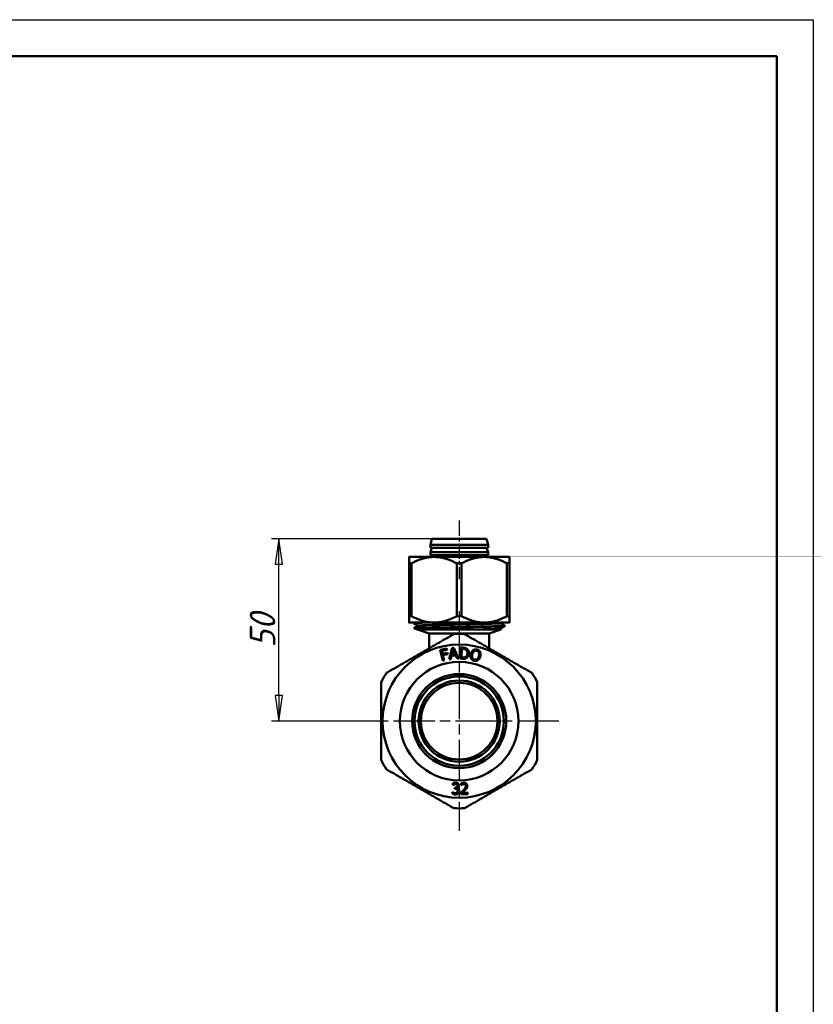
# Model space of a CAD drawing. Header units: millimetres. Extents: x -1022 to 2709, y -139 to 713.
# Tile 10 of 12: x 202 to 420, y 324 to 594. Entities that reach past the tile are written whole.
import ezdxf

# ---------------------------------------------------------------- set-up
doc = ezdxf.new("R2010")
doc.units = ezdxf.units.MM
doc.header["$LTSCALE"] = 2
doc.linetypes.add('CHAIN', pattern=[0.7087, 0.4724, -0.0591, 0.1181, -0.0591])
for name, color, linetype, lineweight in [('Видимые тонкие (ГОСТ)', 7, 'Continuous', 35), ('Видимый контур (ГОСТ)', 7, 'Continuous', 50), ('Кромка (ГОСТ)', 7, 'Continuous', 50), ('Маркер центра (ГОСТ)', 7, 'Continuous', 25), ('Осевая линия (ГОСТ)', 7, 'Continuous', 25), ('Размер (ГОСТ)', 7, 'Continuous', 25)]:
    doc.layers.add(name, color=color, linetype=linetype, lineweight=lineweight)
doc.styles.add('Обычный текст (ГОСТ)', font='GOST Common Italic.ttf')
doc.dimstyles.new('Обычный (ГОСТ)', dxfattribs={"dimscale": 2, "dimtxt": 3.5, "dimasz": 3.5, "dimexe": 1, "dimexo": 0, "dimgap": 0.5, "dimtad": 1, "dimrnd": 1e-08, "dimtxsty": 'Обычный текст (ГОСТ)', "dimblk": 'Filled-1', "dimcen": 0.09, "dimdle": 15, "dimclrd": 256, "dimclre": 256, "dimclrt": 256, "dimazin": 2, "dimtfac": 0.714286, "dimtdec": 3, "dimtmove": 0, "dimatfit": 3, "dimfxl": 1, "dimtolj": 1, "dimlwd": 25, "dimlwe": 25, "dimarcsym": 0})

# ---------------------------------------------------------------- blocks, each defined once
blk = doc.blocks.new('Рамки ГОСТ_ граница 297x210')
at = {"layer": 'Кромка (ГОСТ)', "lineweight": 25}
for p, q in [((0, 297), (210, 297)), ((210, 297), (210, 0))]:
    blk.add_line(p, q, dxfattribs=at)
at = {"layer": 'Кромка (ГОСТ)'}
for p, q in [((205, 292), (20, 292)), ((205, 5), (205, 292))]:
    blk.add_line(p, q, dxfattribs=at)
blk = doc.blocks.new('Filled-1')
at = {"color": 0}
for p, q in [((0, 0), (-1, 0.143)), ((-1, 0.143), (-1, -0.143)), ((-1, 0), (0, 0)), ((-1, -0.143), (0, 0))]:
    blk.add_line(p, q, dxfattribs=at)
at = {"color": 0, "flags": 128}
blk.add_lwpolyline([(-1, -0.143), (0, 0), (-1, 0.143), (-1, -0.143)], dxfattribs=at)
at = {"color": 0}
blk.add_solid([(-1, -0.143), (0, 0), (-1, 0.143), (-1, -0.143)], dxfattribs=at)
blk = doc.blocks.new('*D10')
at = {"layer": 'Defpoints', "color": 0, "linetype": 'Continuous', "transparency": 16777216}
for p in [(273.54, 451.77), (315.43, 451.77), (300.61, 401.77)]:
    blk.add_point(p, dxfattribs=at)
at = {"layer": 'Размер (ГОСТ)', "linetype": 'Continuous', "lineweight": 25, "transparency": 16777216}
for p, q in [((315.43, 451.77), (271.54, 451.77)), ((273.54, 408.77), (273.54, 444.77)), ((300.61, 401.77), (271.54, 401.77))]:
    blk.add_line(p, q, dxfattribs=at)
at = {"layer": 'Размер (ГОСТ)', "linetype": 'Continuous', "lineweight": 25, "transparency": 16777216, "xscale": 7, "yscale": 7, "zscale": 7}
for p, rotation in [((273.54, 451.77), 90), ((273.54, 401.77), 270)]:
    blk.add_blockref('Filled-1', p, dxfattribs=dict(at, rotation=rotation))
at = {"layer": 'Размер (ГОСТ)', "linetype": 'Continuous', "lineweight": 25, "transparency": 16777216, "insert": (265.54, 421.88), "char_height": 7, "attachment_point": 1, "rotation": 90, "style": 'Обычный текст (ГОСТ)'}
blk.add_mtext('\\A1;50', dxfattribs=at)

msp = doc.modelspace()

# ---------------------------------------------------------------- linework, layer by layer
at = {"layer": 'Видимые тонкие (ГОСТ)'}
for points, knots in [([(317.249, 428.774), (316.159, 428.75), (315.15, 428.727), (314.272, 428.703), (312.082, 428.644), (310.725, 428.586), (310.542, 428.527), (310.518, 428.519), (310.514, 428.511), (310.53, 428.504)], [47.6003121, 47.6003121, 47.6003121, 47.6003121, 47.8964787, 47.8964787, 47.8964787, 48.6346184, 48.6346184, 48.6346184, 48.7316178, 48.7316178, 48.7316178, 48.7316178]), ([(335.359, 428.022), (335.364, 428.02), (335.367, 428.017), (335.368, 428.015), (335.389, 427.958), (334.322, 427.902), (332.418, 427.845), (330.504, 427.788), (327.76, 427.731), (324.836, 427.674), (321.926, 427.618), (318.861, 427.561), (316.363, 427.504), (313.862, 427.448), (311.95, 427.391), (311.077, 427.334), (310.86, 427.32), (310.705, 427.306), (310.614, 427.292)], [45.5161618, 45.5161618, 45.5161618, 45.5161618, 45.545758, 45.545758, 45.545758, 46.2566342, 46.2566342, 46.2566342, 46.9709496, 46.9709496, 46.9709496, 47.6821291, 47.6821291, 47.6821291, 48.3939787, 48.3939787, 48.3939787, 48.5708469, 48.5708469, 48.5708469, 48.5708469]), ([(334.39, 428.754), (334.326, 428.721), (333.942, 428.688), (333.251, 428.655), (332.036, 428.597), (329.883, 428.539), (327.317, 428.481), (324.753, 428.424), (321.802, 428.366), (319.182, 428.308), (316.54, 428.25), (314.26, 428.191), (312.908, 428.133), (311.902, 428.09), (311.417, 428.046), (311.494, 428.003)], [45.5931162, 45.5931162, 45.5931162, 45.5931162, 46.0061373, 46.0061373, 46.0061373, 46.7325078, 46.7325078, 46.7325078, 47.458174, 47.458174, 47.458174, 48.1902462, 48.1902462, 48.1902462, 48.7347089, 48.7347089, 48.7347089, 48.7347089]), ([(334.394, 428.523), (334.422, 428.509), (334.394, 428.495), (334.306, 428.481), (333.937, 428.424), (332.532, 428.366), (330.432, 428.308), (328.314, 428.25), (325.509, 428.191), (322.712, 428.133), (319.924, 428.075), (317.17, 428.017), (315.129, 427.959), (313.094, 427.901), (311.787, 427.843), (311.529, 427.785), (311.511, 427.78), (311.497, 427.776), (311.49, 427.772)], [45.5130707, 45.5130707, 45.5130707, 45.5130707, 45.6863489, 45.6863489, 45.6863489, 46.412015, 46.412015, 46.412015, 47.1440872, 47.1440872, 47.1440872, 47.8738945, 47.8738945, 47.8738945, 48.6017644, 48.6017644, 48.6017644, 48.6546634, 48.6546634, 48.6546634, 48.6546634]), ([(334.331, 428.638), (334.328, 428.583), (333.373, 428.527), (331.673, 428.472), (329.901, 428.414), (327.335, 428.356), (324.606, 428.298), (321.851, 428.239), (318.954, 428.181), (316.636, 428.122), (314.325, 428.064), (312.61, 428.006), (311.917, 427.948), (311.677, 427.928), (311.56, 427.908), (311.562, 427.887)], [45.5530935, 45.5530935, 45.5530935, 45.5530935, 46.2504903, 46.2504903, 46.2504903, 46.9774306, 46.9774306, 46.9774306, 47.7109637, 47.7109637, 47.7109637, 48.4421911, 48.4421911, 48.4421911, 48.6946861, 48.6946861, 48.6946861, 48.6946861]), ([(335.351, 427.753), (335.302, 427.727), (335.034, 427.701), (334.548, 427.674), (333.495, 427.618), (331.43, 427.561), (328.837, 427.504), (326.241, 427.448), (323.139, 427.391), (320.261, 427.334), (319.546, 427.32), (318.844, 427.306), (318.168, 427.292)], [51.8732104, 51.8732104, 51.8732104, 51.8732104, 52.2016992, 52.2016992, 52.2016992, 52.9128787, 52.9128787, 52.9128787, 53.6247283, 53.6247283, 53.6247283, 53.8015965, 53.8015965, 53.8015965, 53.8015965]), ([(334.398, 427.252), (334.289, 427.197), (333.25, 427.142), (331.501, 427.088), (329.955, 427.039), (327.871, 426.991), (325.612, 426.942)], [51.8763016, 51.8763016, 51.8763016, 51.8763016, 52.5643637, 52.5643637, 52.5643637, 53.1721929, 53.1721929, 53.1721929, 53.1721929]), ([(334.325, 427.137), (334.327, 427.116), (334.204, 427.096), (333.954, 427.075), (333.305, 427.022), (331.804, 426.968), (329.767, 426.915)], [51.83627878, 51.83627878, 51.83627878, 51.83627878, 52.0944502, 52.0944502, 52.0944502, 52.76464206, 52.76464206, 52.76464206, 52.76464206])]:
    msp.add_open_spline(points, degree=3, knots=knots, dxfattribs=at)
for points in [[(310.538, 428.774), (310.537, 428.774), (310.536, 428.773), (310.535, 428.773)], [(334.394, 427.021), (334.444, 426.995), (334.29, 426.969), (333.93, 426.942)]]:
    msp.add_open_spline(points, degree=3, dxfattribs=at)
at = {"layer": 'Видимый контур (ГОСТ)'}
for p, q in [((315.429, 451.774), (315.043, 450.074)), ((315.429, 451.774), (330.458, 451.774)), ((330.458, 451.774), (330.845, 450.074)), ((315.043, 450.074), (330.845, 450.074)), ((315.043, 450.074), (315.043, 449.274)), ((315.043, 449.274), (330.845, 449.274)), ((315.429, 449.274), (315.043, 448.074)), ((315.043, 448.074), (330.845, 448.074)), ((315.043, 448.074), (315.043, 447.274)), ((330.458, 449.274), (330.845, 448.074)), ((330.845, 450.074), (330.845, 449.274)), ((330.845, 448.074), (330.845, 447.274)), ((316.069, 446.774), (309.194, 446.774)), ((315.043, 447.274), (330.845, 447.274)), ((329.819, 446.774), (316.069, 446.774)), ((316.178, 447.274), (316.178, 446.774)), ((329.709, 447.274), (329.709, 446.774)), ((336.694, 446.774), (329.819, 446.774)), ((309.194, 445.024), (309.873, 445.024)), ((309.194, 445.024), (309.194, 430.524)), ((309.873, 445.024), (309.873, 430.524)), ((322.265, 445.024), (323.623, 445.024)), ((322.265, 445.024), (322.265, 430.524)), ((323.623, 445.024), (323.623, 430.524)), ((336.015, 445.024), (336.694, 445.024)), ((336.015, 445.024), (336.015, 430.524)), ((336.694, 445.024), (336.694, 430.524)), ((309.873, 430.524), (309.194, 430.524)), ((323.623, 430.524), (322.265, 430.524)), ((336.694, 430.524), (336.015, 430.524)), ((309.194, 428.774), (316.069, 428.774)), ((310.444, 428.631), (310.444, 428.646)), ((310.528, 428.773), (310.53, 428.774)), ((311.556, 426.915), (310.553, 427.28)), ((334.331, 426.915), (311.556, 426.915)), ((314.69, 425.774), (311.556, 426.915)), ((311.556, 426.915), (334.331, 426.915)), ((314.211, 427.32), (313.657, 427.32)), ((316.069, 428.774), (329.819, 428.774)), ((329.819, 428.774), (336.694, 428.774)), ((331.197, 425.774), (334.331, 426.915)), ((334.331, 426.915), (334.486, 426.971)), ((334.398, 427.021), (334.487, 426.975)), ((335.444, 427.88), (335.444, 427.895)), ((314.69, 425.774), (331.197, 425.774)), ((314.694, 421.721), (314.694, 425.774)), ((331.194, 421.721), (331.194, 425.774)), ((317.757, 421.274), (319.536, 421.673)), ((318.425, 418.3), (317.757, 421.274)), ((319.615, 421.321), (318.231, 421.01)), ((318.231, 421.01), (318.42, 420.172)), ((319.536, 421.673), (319.615, 421.321)), ((320.235, 418.722), (321.007, 421.845)), ((321.28, 421.451), (320.931, 419.982)), ((321.007, 421.845), (321.504, 421.886)), ((321.869, 420.06), (321.28, 421.451)), ((321.504, 421.886), (322.781, 418.934)), ((323.108, 418.924), (323.335, 421.963)), ((323.335, 421.963), (324.027, 421.911)), ((323.713, 421.583), (323.538, 419.243)), ((324.021, 421.56), (323.713, 421.583)), ((318.42, 420.172), (319.745, 420.47)), ((318.821, 418.389), (318.425, 418.3)), ((319.824, 420.118), (318.499, 419.82)), ((318.499, 419.82), (318.821, 418.389)), ((319.745, 420.47), (319.824, 420.118)), ((320.644, 418.756), (320.235, 418.722)), ((320.849, 419.628), (320.644, 418.756)), ((322.009, 419.725), (320.849, 419.628)), ((320.931, 419.982), (321.869, 420.06)), ((322.355, 418.898), (322.009, 419.725)), ((322.781, 418.934), (322.355, 418.898)), ((323.808, 418.871), (323.108, 418.924)), ((323.538, 419.243), (323.846, 419.22)), ((321.182, 384.243), (321.182, 384.675)), ((321.206, 384.243), (321.182, 384.243)), ((321.72, 383.574), (321.856, 383.574)), ((321.72, 383.235), (321.72, 383.574)), ((321.893, 383.235), (321.72, 383.235)), ((322.328, 383.445), (322.328, 383.415)), ((323.474, 384.245), (323.474, 384.68)), ((323.496, 384.245), (323.474, 384.245)), ((321.098, 382.306), (321.127, 382.306)), ((321.098, 381.874), (321.098, 382.306)), ((323.409, 381.751), (323.409, 382.183)), ((325.289, 381.751), (323.409, 381.751)), ((323.792, 382.104), (325.289, 382.104)), ((325.289, 382.104), (325.289, 381.751))]:
    msp.add_line(p, q, dxfattribs=at)
for radius in [21, 16.25, 12.9, 12.25, 11.138, 10.5]:
    msp.add_circle((322.944, 401.774), radius, dxfattribs=at)
for start, end in [(86.44047, 93.55953), (146.44047, 153.55953), (26.44047, 33.55953), (206.44047, 213.55953), (326.44047, 333.55953), (266.44047, 273.55953)]:
    msp.add_arc((322.944, 401.774), 23.9, start, end, dxfattribs=at)
for points, weights in [([(309.194, 445.024), (309.194, 446.774), (309.194, 446.774)], [1.00416676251, 1.03347389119, 1]), ([(316.069, 446.774), (313.156, 446.774), (309.873, 445.024)], [1, 1.03347389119, 1.00416676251]), ([(322.265, 445.024), (318.981, 446.774), (316.069, 446.774)], [1.00416676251, 1.03347389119, 1]), ([(329.819, 446.774), (326.906, 446.774), (323.623, 445.024)], [1, 1.03347389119, 1.00416676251]), ([(336.015, 445.024), (332.731, 446.774), (329.819, 446.774)], [1.00416676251, 1.03347389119, 1]), ([(336.694, 446.774), (336.694, 446.774), (336.694, 445.024)], [1, 1.03347389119, 1.00416676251]), ([(309.194, 428.774), (309.194, 428.774), (309.194, 430.524)], [1, 1.04021321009, 1.0173058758]), ([(309.873, 430.524), (313.156, 428.774), (316.069, 428.774)], [1.0173058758, 1.04021321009, 1]), ([(316.069, 428.774), (318.981, 428.774), (322.265, 430.524)], [1, 1.04021321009, 1.0173058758]), ([(323.623, 430.524), (326.906, 428.774), (329.819, 428.774)], [1.0173058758, 1.04021321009, 1]), ([(329.819, 428.774), (332.731, 428.774), (336.015, 430.524)], [1, 1.04021321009, 1.0173058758]), ([(336.694, 430.524), (336.694, 428.774), (336.694, 428.774)], [1.0173058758, 1.04021321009, 1]), ([(303.028, 414.986), (312.244, 420.307), (321.46, 425.628)], [1.03776903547, 1.15900373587, 1.03776903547]), ([(324.428, 425.628), (333.644, 420.307), (342.86, 414.986)], [1.03776903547, 1.15900373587, 1.03776903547]), ([(301.544, 391.132), (301.544, 401.774), (301.544, 412.416)], [1.03776903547, 1.15900373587, 1.03776903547]), ([(344.344, 412.416), (344.344, 401.774), (344.344, 391.132)], [1.03776903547, 1.15900373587, 1.03776903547]), ([(321.46, 377.92), (312.244, 383.241), (303.028, 388.562)], [1.03776903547, 1.15900373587, 1.03776903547]), ([(342.86, 388.562), (333.644, 383.241), (324.428, 377.92)], [1.03776903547, 1.15900373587, 1.03776903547])]:
    msp.add_rational_spline(points, weights, degree=2, dxfattribs=at)
for points, knots in [([(310.444, 428.646), (310.445, 428.676), (310.457, 428.704), (310.476, 428.732), (310.483, 428.74), (310.505, 428.76), (310.517, 428.767), (310.528, 428.773)], [0, 0, 0, 0, 0.017403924, 0.017403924, 0.026373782, 0.026373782, 0.047745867, 0.047745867, 0.047745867, 0.047745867]), ([(310.528, 428.504), (310.516, 428.51), (310.503, 428.517), (310.477, 428.544), (310.467, 428.556), (310.451, 428.588), (310.445, 428.609), (310.444, 428.63)], [0, 0, 0, 0, 0.023199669, 0.023199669, 0.035269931, 0.035269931, 0.047767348, 0.047767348, 0.047767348, 0.047767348]), ([(312.205, 428.774), (311.371, 428.743), (310.808, 428.711), (310.573, 428.68), (310.487, 428.669), (310.445, 428.657), (310.447, 428.646)], [41.87533435, 41.87533435, 41.87533435, 41.87533435, 42.26739682, 42.26739682, 42.26739682, 42.41150082, 42.41150082, 42.41150082, 42.41150082]), ([(310.45, 428.63), (310.447, 428.649), (310.561, 428.668), (310.794, 428.687), (311.149, 428.716), (311.781, 428.745), (312.635, 428.774)], [-48.69562258, -48.69562258, -48.69562258, -48.69562258, -48.45735022, -48.45735022, -48.45735022, -48.09454016, -48.09454016, -48.09454016, -48.09454016]), ([(310.614, 427.292), (310.736, 427.301), (311.037, 427.307), (312.027, 427.316), (312.756, 427.319), (313.657, 427.32)], [-0.76182641, -0.76182641, -0.76182641, -0.76182641, -0.40410054, -0.40410054, 0, 0, 0, 0]), ([(311.556, 427.887), (311.556, 427.917), (311.545, 427.945), (311.522, 427.978), (311.512, 427.987), (311.498, 427.998), (311.493, 428.001), (311.489, 428.003)], [0, 0, 0, 0, 0.018001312, 0.018001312, 0.033705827, 0.033705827, 0.04835951, 0.04835951, 0.04835951, 0.04835951]), ([(311.489, 427.772), (311.495, 427.775), (311.505, 427.78), (311.527, 427.803), (311.536, 427.814), (311.55, 427.846), (311.556, 427.866), (311.556, 427.887)], [0, 0, 0, 0, 0.023395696, 0.023395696, 0.035659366, 0.035659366, 0.048380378, 0.048380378, 0.048380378, 0.048380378]), ([(335.436, 427.895), (335.439, 427.873), (335.275, 427.85), (334.942, 427.827), (334.11, 427.77), (332.226, 427.714), (329.734, 427.657), (327.229, 427.6), (324.13, 427.543), (321.176, 427.486), (318.307, 427.43), (315.597, 427.375), (313.657, 427.32)], [45.552157, 45.552157, 45.552157, 45.552157, 45.8372937, 45.8372937, 45.8372937, 46.5495771, 46.5495771, 46.5495771, 47.2657666, 47.2657666, 47.2657666, 47.9613471, 47.9613471, 47.9613471, 47.9613471]), ([(314.211, 427.32), (316.346, 427.377), (319.25, 427.434), (322.23, 427.491), (325.209, 427.548), (328.239, 427.605), (330.598, 427.662), (332.956, 427.719), (334.623, 427.776), (335.204, 427.833), (335.363, 427.849), (335.441, 427.864), (335.438, 427.88)], [-54.1805529, -54.1805529, -54.1805529, -54.1805529, -53.4641798, -53.4641798, -53.4641798, -52.7480944, -52.7480944, -52.7480944, -52.0322917, -52.0322917, -52.0322917, -51.8362788, -51.8362788, -51.8362788, -51.8362788]), ([(314.211, 427.32), (315.433, 427.319), (316.646, 427.314), (317.773, 427.302), (318.049, 427.297), (318.168, 427.292)], [-0.11699575, -0.11699575, -0.11699575, -0.11699575, -0.03704552, -0.03704552, 0, 0, 0, 0]), ([(318.168, 427.292), (319.412, 427.235), (320.703, 427.177), (323.231, 427.06), (324.454, 427.002), (325.612, 426.942)], [-0.75983707, -0.75983707, -0.75983707, -0.75983707, -0.37248474, -0.37248474, 0, 0, 0, 0]), ([(325.612, 426.942), (325.791, 426.933), (326.339, 426.927), (327.847, 426.917), (328.786, 426.915), (329.767, 426.915)], [-0.69096783, -0.69096783, -0.69096783, -0.69096783, -0.36763026, -0.36763026, 0, 0, 0, 0]), ([(329.767, 426.915), (330.795, 426.915), (331.689, 426.917), (333.067, 426.927), (333.573, 426.933), (333.93, 426.942)], [-0.73402478, -0.73402478, -0.73402478, -0.73402478, -0.34712874, -0.34712874, 0, 0, 0, 0]), ([(333.93, 426.942), (334.19, 426.95), (334.361, 426.957), (334.478, 426.968), (334.494, 426.971), (334.487, 426.975)], [-4.26348349, -4.26348349, -4.26348349, -4.26348349, -4.00914403, -4.00914403, -3.8832289, -3.8832289, -3.8832289, -3.8832289]), ([(334.398, 428.754), (334.393, 428.751), (334.383, 428.746), (334.361, 428.723), (334.352, 428.711), (334.337, 428.68), (334.332, 428.659), (334.332, 428.638)], [0, 0, 0, 0, 0.023395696, 0.023395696, 0.035659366, 0.035659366, 0.048380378, 0.048380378, 0.048380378, 0.048380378]), ([(334.332, 428.638), (334.332, 428.609), (334.343, 428.58), (334.365, 428.547), (334.375, 428.538), (334.39, 428.527), (334.395, 428.525), (334.398, 428.523)], [0, 0, 0, 0, 0.018001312, 0.018001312, 0.033705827, 0.033705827, 0.04835951, 0.04835951, 0.04835951, 0.04835951]), ([(334.398, 427.252), (334.393, 427.249), (334.383, 427.244), (334.361, 427.221), (334.352, 427.21), (334.337, 427.178), (334.332, 427.158), (334.332, 427.137)], [0, 0, 0, 0, 0.023395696, 0.023395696, 0.035659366, 0.035659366, 0.048380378, 0.048380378, 0.048380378, 0.048380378]), ([(334.332, 427.137), (334.332, 427.107), (334.343, 427.079), (334.365, 427.046), (334.375, 427.037), (334.39, 427.026), (334.395, 427.023), (334.398, 427.021)], [0, 0, 0, 0, 0.018001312, 0.018001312, 0.033705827, 0.033705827, 0.04835951, 0.04835951, 0.04835951, 0.04835951]), ([(335.36, 428.022), (335.371, 428.016), (335.385, 428.008), (335.41, 427.982), (335.42, 427.97), (335.436, 427.938), (335.443, 427.917), (335.444, 427.895)], [0, 0, 0, 0, 0.023199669, 0.023199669, 0.035269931, 0.035269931, 0.047767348, 0.047767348, 0.047767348, 0.047767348]), ([(335.444, 427.88), (335.442, 427.849), (335.43, 427.822), (335.411, 427.794), (335.404, 427.786), (335.382, 427.765), (335.37, 427.758), (335.36, 427.753)], [0, 0, 0, 0, 0.017403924, 0.017403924, 0.026373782, 0.026373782, 0.047745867, 0.047745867, 0.047745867, 0.047745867])]:
    msp.add_open_spline(points, degree=3, knots=knots, dxfattribs=at)
for points, degree in [([(311.489, 428.003), (311.169, 428.17), (310.848, 428.337), (310.528, 428.504)], 3), ([(310.553, 427.28), (310.542, 427.284), (310.562, 427.288), (310.614, 427.292)], 3), ([(310.551, 427.283), (310.864, 427.446), (311.176, 427.609), (311.489, 427.772)], 3), ([(334.437, 428.774), (334.424, 428.767), (334.411, 428.76), (334.398, 428.754)], 3), ([(334.398, 428.523), (334.719, 428.356), (335.039, 428.189), (335.36, 428.022)], 3), ([(335.36, 427.753), (335.039, 427.586), (334.719, 427.419), (334.398, 427.252)], 3), ([(324.81, 421.318), (324.655, 421.426), (324.294, 421.54), (324.021, 421.56)], 2), ([(324.027, 421.911), (324.456, 421.879), (324.934, 421.715), (325.098, 421.589)], 2), ([(325.197, 420.298), (325.223, 420.648), (325.029, 421.161), (324.81, 421.318)], 2), ([(325.098, 421.589), (325.376, 421.372), (325.651, 420.705), (325.618, 420.262)], 2), ([(326.136, 420.186), (326.228, 420.558), (326.554, 421.078), (326.774, 421.239)], 2), ([(326.774, 421.239), (326.996, 421.393), (327.528, 421.476), (327.826, 421.402)], 2), ([(327.743, 421.062), (327.53, 421.115), (327.172, 421.046), (327.01, 420.918)], 2), ([(328.321, 420.592), (328.242, 420.775), (327.949, 421.01), (327.743, 421.062)], 2), ([(327.826, 421.402), (328.128, 421.327), (328.559, 420.996), (328.68, 420.765)], 2), ([(324.902, 419.035), (324.66, 418.907), (324.177, 418.844), (323.808, 418.871)], 2), ([(323.846, 419.22), (324.115, 419.2), (324.527, 419.256), (324.701, 419.36)], 2), ([(324.701, 419.36), (324.924, 419.487), (325.171, 419.944), (325.197, 420.298)], 2), ([(325.618, 420.262), (325.587, 419.846), (325.199, 419.201), (324.902, 419.035)], 2), ([(326.205, 418.96), (326.084, 419.199), (326.045, 419.822), (326.136, 420.186)], 2), ([(327.059, 418.32), (326.759, 418.395), (326.33, 418.718), (326.205, 418.96)], 2), ([(326.546, 420.084), (326.401, 419.502), (326.736, 418.762), (327.146, 418.66)], 2), ([(327.01, 420.918), (326.855, 420.796), (326.617, 420.372), (326.546, 420.084)], 2), ([(328.113, 418.485), (327.879, 418.325), (327.349, 418.248), (327.059, 418.32)], 2), ([(327.146, 418.66), (327.556, 418.558), (328.196, 419.055), (328.341, 419.638)], 2), ([(328.751, 419.536), (328.661, 419.176), (328.334, 418.639), (328.113, 418.485)], 2), ([(328.341, 419.638), (328.414, 419.93), (328.399, 420.415), (328.321, 420.592)], 2), ([(328.68, 420.765), (328.799, 420.527), (328.843, 419.905), (328.751, 419.536)], 2), ([(321.182, 384.675), (321.315, 384.747), (321.772, 384.863), (321.977, 384.863)], 2), ([(321.508, 384.413), (321.409, 384.371), (321.263, 384.282), (321.206, 384.243)], 2), ([(321.945, 384.51), (321.834, 384.51), (321.614, 384.455), (321.508, 384.413)], 2), ([(321.856, 383.574), (322.13, 383.574), (322.476, 383.835), (322.476, 384.085)], 2), ([(322.352, 383.126), (322.266, 383.188), (322.031, 383.235), (321.893, 383.235)], 2), ([(322.315, 384.416), (322.239, 384.468), (322.051, 384.51), (321.945, 384.51)], 2), ([(321.977, 384.863), (322.184, 384.863), (322.493, 384.779), (322.619, 384.69)], 2), ([(322.476, 384.085), (322.476, 384.201), (322.387, 384.366), (322.315, 384.416)], 2), ([(322.891, 384.127), (322.891, 383.875), (322.56, 383.495), (322.328, 383.445)], 2), ([(322.328, 383.415), (322.424, 383.396), (322.644, 383.307), (322.738, 383.218)], 2), ([(322.619, 384.69), (322.752, 384.594), (322.891, 384.315), (322.891, 384.127)], 2), ([(322.738, 383.218), (322.831, 383.131), (322.95, 382.855), (322.95, 382.655)], 2), ([(323.474, 384.68), (323.6, 384.742), (324.052, 384.863), (324.254, 384.863)], 2), ([(323.792, 384.413), (323.706, 384.379), (323.545, 384.28), (323.496, 384.245)], 2), ([(324.225, 384.51), (324.116, 384.51), (323.894, 384.455), (323.792, 384.413)], 2), ([(324.146, 382.917), (324.494, 383.299), (324.748, 383.759), (324.748, 384.003)], 2), ([(324.598, 384.386), (324.526, 384.448), (324.338, 384.51), (324.225, 384.51)], 2), ([(324.254, 384.863), (324.682, 384.863), (325.163, 384.411), (325.163, 384.026)], 2), ([(324.748, 384.003), (324.748, 384.132), (324.669, 384.324), (324.598, 384.386)], 2), ([(325.005, 383.415), (324.931, 383.282), (324.716, 383.02), (324.598, 382.894)], 2), ([(325.163, 384.026), (325.163, 383.845), (325.079, 383.544), (325.005, 383.415)], 2), ([(321.93, 381.686), (321.7, 381.686), (321.251, 381.798), (321.098, 381.874)], 2), ([(321.127, 382.306), (321.256, 382.213), (321.69, 382.04), (321.905, 382.04)], 2), ([(321.905, 382.04), (322.031, 382.04), (322.283, 382.119), (322.367, 382.21)], 2), ([(322.681, 381.968), (322.547, 381.83), (322.17, 381.686), (321.93, 381.686)], 2), ([(322.535, 382.684), (322.535, 382.85), (322.439, 383.065), (322.352, 383.126)], 2), ([(322.367, 382.21), (322.449, 382.302), (322.535, 382.519), (322.535, 382.684)], 2), ([(322.95, 382.655), (322.95, 382.45), (322.809, 382.101), (322.681, 381.968)], 2), ([(323.409, 382.183), (323.612, 382.373), (323.973, 382.726), (324.146, 382.917)], 2), ([(324.598, 382.894), (324.405, 382.684), (323.933, 382.235), (323.792, 382.104)], 2)]:
    msp.add_open_spline(points, degree=degree, dxfattribs=at)
at = {"layer": 'Маркер центра (ГОСТ)', "linetype": 'CHAIN', "ltscale": 11.993792}
for p, q in [((322.944, 430.674), (322.944, 371.73)), ((350.256, 401.774), (300.614, 401.774))]:
    msp.add_line(p, q, dxfattribs=at)
at = {"layer": 'Осевая линия (ГОСТ)', "linetype": 'CHAIN', "ltscale": 4.471879}
msp.add_line((322.944, 456.774), (322.944, 440.674), dxfattribs=at)
at = {"layer": 'Осевая линия (ГОСТ)', "linetype": 'CHAIN', "ltscale": 3.094402}
msp.add_line((322.944, 431.915), (322.944, 420.774), dxfattribs=at)

# ---------------------------------------------------------------- block references
at = {"xscale": 2, "yscale": 2, "zscale": 2}
msp.add_blockref('Рамки ГОСТ_ граница 297x210', (0, 0), dxfattribs=at)

# ---------------------------------------------------------------- dimensions: what is measured, and where the dimension line sits
at = {"layer": 'Размер (ГОСТ)', "linetype": 'Continuous', "lineweight": 25}
dim = msp.add_linear_dim(base=(273.539, 451.774), p1=(300.614, 401.774), p2=(315.429, 451.774), angle=90, dimstyle='Обычный (ГОСТ)', override={"dimgap": 0.5, "dimdec": 2, "dimtol": 0, "dimlim": 0, "dimtp": 0, "dimtm": 0, "dimtdec": 3, "dimtofl": 0, "dimatfit": 1}, dxfattribs=at)
dim.commit()
dim.dimension.update_dxf_attribs({"geometry": '*D10', "text_midpoint": (273.539, 426.774), "dimtype": 160})

doc.saveas('drawing.dxf')
